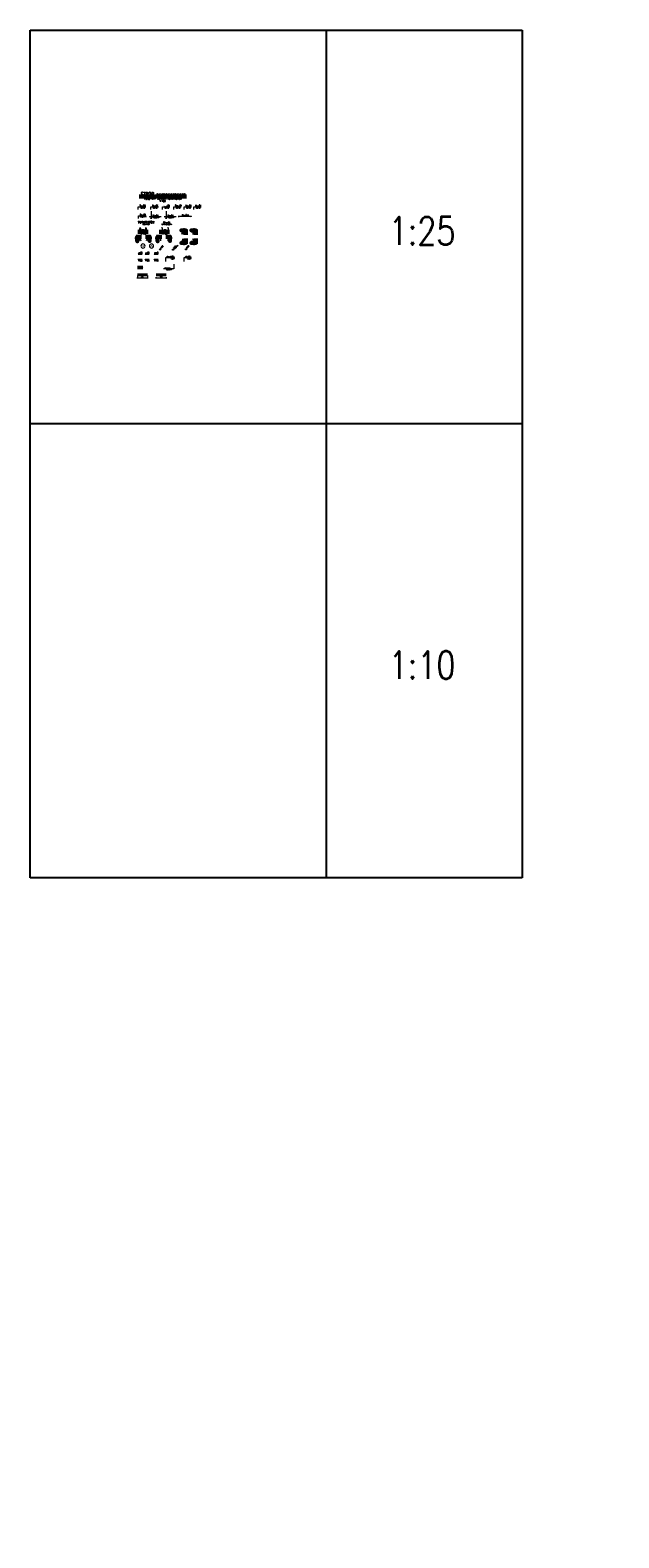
# Model space of a CAD drawing. Extents: x -1474 to 242612, y -5719 to 75879.
# Tile 1 of 13: x -1474 to 28129, y 0 to 75879. Entities that reach past the tile are written whole.
import ezdxf
from ezdxf import colors
from ezdxf.entities.mleader import LeaderData, LeaderLine
from ezdxf.enums import TextEntityAlignment as Align
from ezdxf.math import Vec2, Vec3

# ---------------------------------------------------------------- set-up
doc = ezdxf.new("R2010")
doc.units = 0
doc.header["$LTSCALE"] = 8
doc.header["$MEASUREMENT"] = 0
for name, color, linetype, lineweight in [('P-Linia1', 3, 'Continuous', 40), ('P-Linia2', 2, 'Continuous', 25), ('P-Linia3', 6, 'Continuous', 60), ('P-Linia4', 253, 'Continuous', 5), ('P-Linia5', 4, 'Continuous', 60), ('P-Opis', 1, 'Continuous', 18), ('P-Opis słupy', 30, 'Continuous', 9), ('P-Wymiar', 254, 'Continuous', 9), ('P-Zbrojenie', 4, 'Continuous', 50)]:
    doc.layers.add(name, color=color, linetype=linetype, lineweight=lineweight)
doc.styles.add('CDMSTYLE', font='simplex.shx', dxfattribs={"width": 0.8})
doc.styles.add('ROMANS', font='romans.shx', dxfattribs={"width": 0.7})
doc.styles.add('SIMPLEX', font='simplex.shx', dxfattribs={"width": 0.8})
doc.styles.add('STYLE10', font='arialbd.ttf')
doc.dimstyles.new('A25', dxfattribs={"dimscale": 27, "dimtxt": 1.75, "dimasz": 0.06, "dimexe": 0, "dimexo": 0, "dimgap": 1, "dimtad": 1, "dimdec": 4, "dimrnd": 0.1, "dimdsep": 46, "dimtxsty": 'ROMANS', "dimblk": '[[[[[[[[', "dimcen": 2, "dimdle": 2, "dimse1": 1, "dimse2": 1, "dimclrd": 256, "dimclrt": 1, "dimadec": 0, "dimazin": 0, "dimtfac": 1, "dimtdec": 4, "dimtix": 1, "dimtmove": 2, "dimatfit": 3, "dimldrblk": '[[[[[[[[', "dimfxl": 0, "dimtvp": 0.6, "dimtolj": 1, "dimlwd": -1, "dimarcsym": 0})
doc.dimstyles.new('C_1_20', dxfattribs={"dimscale": 0.1, "dimtxt": 400, "dimasz": 300, "dimexe": 300, "dimexo": 300, "dimgap": 140, "dimtad": 1, "dimdec": 1, "dimrnd": 1, "dimzin": 9, "dimtxsty": 'CDMSTYLE', "dimblk1": 'ARCHTICK', "dimblk2": 'ARCHTICK', "dimsah": 1, "dimcen": 600, "dimdle": 300, "dimclrd": 256, "dimclre": 256, "dimclrt": 1, "dimadec": 1, "dimazin": 2, "dimtfac": 1, "dimtdec": 1, "dimtix": 1, "dimtmove": 2, "dimatfit": 3, "dimfxl": 300, "dimtvp": 1, "dimtolj": 1, "dimtzin": 0, "dimlwd": -1, "dimlwe": -1, "dimarcsym": 0})

# ---------------------------------------------------------------- blocks, each defined once
blk = doc.blocks.new('_ArchTick')
at = {"color": 0, "linetype": 'ByBlock', "const_width": 0.15}
blk.add_lwpolyline([(-0.5, -0.5), (0.5, 0.5)], dxfattribs=at)
blk = doc.blocks.new('POZ')
at = {"layer": 'P-Linia4', "lineweight": 25}
blk.add_hatch(color=1, dxfattribs=at).paths.add_polyline_path([(-10585, -30733), (-10720, -30733), (-10652, -30824)])
for p, q in [((-10720, -30733), (-10652, -30824)), ((-10720, -30733), (-10585, -30733)), ((-10652, -30824), (-10585, -30733)), ((-10652, -30824), (-10652, -30824))]:
    blk.add_line(p, q, dxfattribs=at)
blk = doc.blocks.new('[[[[[[[[')
at = {"layer": 'P-Wymiar'}
for p, q in [((-13, -13), (13, 13)), ((0, 0), (-5, 0)), ((0, 18), (0, -18))]:
    blk.add_line(p, q, dxfattribs=at)
blk = doc.blocks.new('*D193')
at = {"layer": 'Defpoints', "color": 0, "transparency": 16777216}
for p in [(4863, 63561), (5363, 63561), (5363, 63412)]:
    blk.add_point(p, dxfattribs=at)
at = {"layer": 'P-Wymiar', "transparency": 16777216}
blk.add_line((4865, 63412), (5361, 63412), dxfattribs=at)
at = {"layer": 'P-Wymiar', "transparency": 16777216, "xscale": 1.62, "yscale": 1.62, "zscale": 1.62, "rotation": 180}
blk.add_blockref('[[[[[[[[', (4863, 63412), dxfattribs=at)
at = {"layer": 'P-Wymiar', "transparency": 16777216, "xscale": 1.62, "yscale": 1.62, "zscale": 1.62}
blk.add_blockref('[[[[[[[[', (5363, 63412), dxfattribs=at)
at = {"layer": 'P-Wymiar', "color": 1, "transparency": 16777216, "insert": (5113, 63463), "char_height": 47.2, "attachment_point": 5, "style": 'ROMANS'}
blk.add_mtext('\\A1;500', dxfattribs=at)
blk = doc.blocks.new('*D194')
at = {"layer": 'Defpoints', "color": 0, "transparency": 16777216}
for p in [(3919, 63561), (4419, 63561), (4419, 63417)]:
    blk.add_point(p, dxfattribs=at)
at = {"layer": 'P-Wymiar', "transparency": 16777216}
for p, q in [((3889, 63417), (4449, 63417)), ((3919, 63531), (3919, 63387)), ((4419, 63531), (4419, 63387))]:
    blk.add_line(p, q, dxfattribs=at)
at = {"layer": 'P-Wymiar', "transparency": 16777216, "xscale": 30, "yscale": 30, "zscale": 30, "rotation": 180}
blk.add_blockref('_ArchTick', (3919, 63417), dxfattribs=at)
at = {"layer": 'P-Wymiar', "transparency": 16777216, "xscale": 30, "yscale": 30, "zscale": 30}
blk.add_blockref('_ArchTick', (4419, 63417), dxfattribs=at)
at = {"layer": 'P-Wymiar', "color": 1, "transparency": 16777216, "insert": (4169, 63451), "char_height": 40, "attachment_point": 5, "style": 'CDMSTYLE'}
blk.add_mtext('\\A1;500', dxfattribs=at)

msp = doc.modelspace()

# ---------------------------------------------------------------- hatches: boundary and pattern name
at = {"layer": 'P-Linia4'}
h = msp.add_hatch(color=1, dxfattribs=at)
h.paths.add_polyline_path([(5686.49707, 64855.43588), (5707.90113, 64834.03181), (5729.3052, 64855.43588, 0.4142135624)])
h.paths.add_polyline_path([(5707.90113, 64834.03181), (5686.49707, 64812.62775, 0.4142135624), (5729.3052, 64812.62775)])
at = {"layer": 'P-Opis'}
h = msp.add_hatch(color=256, dxfattribs=at)
h.paths.add_polyline_path([(5044.31142, 64869.209), (5065.71548, 64847.80493), (5087.11955, 64869.209, 0.4142135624)])
h.paths.add_polyline_path([(5065.71548, 64847.80493), (5044.31142, 64826.40087, 0.4142135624), (5087.11955, 64826.40087)])
h = msp.add_hatch(color=256, dxfattribs=at)
h.paths.add_polyline_path([(6337.77656, 64869.70388), (6359.18062, 64848.29982), (6380.58469, 64869.70388, 0.4142135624)])
h.paths.add_polyline_path([(6359.18062, 64848.29982), (6337.77656, 64826.89575, 0.4142135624), (6380.58469, 64826.89575)])

# ---------------------------------------------------------------- linework, layer by layer
for p, q in [((-1474.27129, 75878.71132), (23271.69836, 75878.71132)), ((-1474.27129, 33210.17679), (-1474.27129, 75878.71132)), ((13410.56198, 75878.71132), (13410.56198, 33210.17679)), ((23271.69836, 75878.71132), (23271.69836, 33210.17679)), ((-1474.27129, 56076.12279), (23271.69836, 56076.12279)), ((23271.69836, 33210.17679), (-1474.27129, 33210.17679))]:
    msp.add_line(p, q)
at = {"layer": 'P-Linia1'}
for p, q in [((3918.50931, 63560.8695), (4418.50931, 63560.8695)), ((4863.05158, 63560.8695), (5363.05158, 63560.8695))]:
    msp.add_line(p, q, dxfattribs=at)
at = {"layer": 'P-Linia2', "color": 2}
for points in [[(5607.95502, 64429.43443, -1), (5756.61831, 64428.3943, -1)], [(6440.92885, 64429.43443, -1), (6589.59214, 64428.3943, -1)]]:
    msp.add_lwpolyline(points, format="xyb", close=True, dxfattribs=at)
at = {"layer": 'P-Linia3', "color": 6, "linetype": 'Continuous'}
for p, q in [((4014.43144, 67502.77084), (6387.32993, 67502.77084)), ((3936.3934, 65733.30213), (4462.75503, 65733.30213)), ((5007.15253, 65733.30213), (5533.51417, 65733.30213))]:
    msp.add_line(p, q, dxfattribs=at)
at = {"layer": 'P-Linia3', "color": 6, "flags": 128}
for points in [[(3864.23927, 65484.26778), (3912.83927, 65484.26778), (3888.53927, 65403.26778), (3912.83927, 65403.26778), (3912.83927, 65258.46979), (3912.83927, 65403.26778), (3937.13927, 65403.26778), (3912.83927, 65484.26778), (4127.19447, 65484.26778)], [(4583.37025, 65485.36633), (4534.77025, 65485.36633), (4559.07025, 65404.36633), (4534.77025, 65404.36633), (4534.77025, 65259.56835), (4534.77025, 65404.36633), (4510.47025, 65404.36633), (4534.77025, 65485.36633), (4320.41506, 65485.36633)], [(4884.05863, 65484.26778), (4932.65863, 65484.26778), (4908.35863, 65403.26778), (4932.65863, 65403.26778), (4932.65863, 65258.46979), (4932.65863, 65403.26778), (4956.95863, 65403.26778), (4932.65863, 65484.26778), (5147.01383, 65484.26778)], [(5603.18961, 65485.36633), (5554.58961, 65485.36633), (5578.88961, 65404.36633), (5554.58961, 65404.36633), (5554.58961, 65259.56835), (5554.58961, 65404.36633), (5530.28961, 65404.36633), (5554.58961, 65485.36633), (5340.23442, 65485.36633)], [(6348.91134, 65845.06706), (6348.91134, 65796.46706), (6267.91134, 65820.76706), (6267.91134, 65796.46706), (6123.11335, 65796.46706), (6267.91134, 65796.46706), (6267.91134, 65772.16706), (6348.91134, 65796.46706), (6348.91134, 65582.11187)], [(6350.00989, 65125.93608), (6350.00989, 65174.53608), (6269.00989, 65150.23608), (6269.00989, 65174.53608), (6124.21191, 65174.53608), (6269.00989, 65174.53608), (6269.00989, 65198.83608), (6350.00989, 65174.53608), (6350.00989, 65388.89127)], [(6849.15652, 65845.06706), (6849.15652, 65796.46706), (6768.15652, 65820.76706), (6768.15652, 65796.46706), (6623.35853, 65796.46706), (6768.15652, 65796.46706), (6768.15652, 65772.16706), (6849.15652, 65796.46706), (6849.15652, 65582.11187)], [(6850.25507, 65125.93608), (6850.25507, 65174.53608), (6769.25507, 65150.23608), (6769.25507, 65174.53608), (6624.45708, 65174.53608), (6769.25507, 65174.53608), (6769.25507, 65198.83608), (6850.25507, 65174.53608), (6850.25507, 65388.89127)]]:
    msp.add_lwpolyline(points, dxfattribs=at)
at = {"layer": 'P-Linia4'}
for p, q in [((4607.36685, 66773.6754), (4607.36685, 66375.7236)), ((4607.36685, 66773.6754), (4618.42127, 66717.33705)), ((5357.13572, 66773.6754), (5357.13572, 66375.7236)), ((5357.13572, 66773.6754), (5368.19015, 66717.33705)), ((4521.98281, 66490.5562), (4578.32116, 66501.61063)), ((5112.93968, 66490.5562), (4521.98281, 66490.5562)), ((4607.36685, 66375.7236), (4596.31242, 66432.06195)), ((5112.93968, 66490.5562), (5056.60133, 66479.50177)), ((5271.75168, 66490.5562), (5328.09003, 66501.61063)), ((5862.70855, 66490.5562), (5271.75168, 66490.5562)), ((5357.13572, 66375.7236), (5346.08129, 66432.06195)), ((5862.70855, 66490.5562), (5806.3702, 66479.50177)), ((5959.9369, 66492.34313), (6016.27525, 66503.39756)), ((6644.35484, 66492.34313), (5959.9369, 66492.34313)), ((6644.35484, 66492.34313), (6588.01649, 66481.2887)), ((3955.36961, 64602.26887), (4160.23985, 64602.26887)), ((3956.97575, 64650.14787), (4181.82695, 64650.14787)), ((4304.98727, 64602.26887), (4509.8575, 64602.26887)), ((4306.59341, 64650.14787), (4531.44461, 64650.14787)), ((4754.28573, 64602.26887), (4959.15597, 64602.26887)), ((4755.89187, 64650.14787), (4980.74308, 64650.14787)), ((5035.10746, 64817.19691), (5227.41854, 65009.50799)), ((5037.42564, 64876.09477), (5094.00532, 64819.5151)), ((5677.29311, 64803.42379), (5927.24171, 65053.37239)), ((5679.61129, 64862.32165), (5736.19097, 64805.74198)), ((6328.5726, 64817.6918), (6520.88368, 65010.00288)), ((6330.89079, 64876.58966), (6387.47046, 64820.00998)), ((3955.36961, 64353.52174), (4160.23985, 64353.52174)), ((3956.97575, 64305.64274), (4181.82695, 64305.64274)), ((4304.98727, 64353.52174), (4509.8575, 64353.52174)), ((4306.59341, 64305.64274), (4531.44461, 64305.64274)), ((4754.28573, 64353.52174), (4959.15597, 64353.52174)), ((4755.89187, 64305.64274), (4980.74308, 64305.64274))]:
    msp.add_line(p, q, dxfattribs=at)
at = {"layer": 'P-Linia4', "color": 2}
msp.add_line((4109.95846, 64004.97), (4184.95846, 63929.97), dxfattribs=at)
at = {"layer": 'P-Linia4', "ltscale": 0.05}
for points in [[(4301.10375, 65014.24467, 1), (4094.62191, 65014.24467, 1)], [(4732.58559, 65014.24467, 1), (4526.10375, 65014.24467, 1)]]:
    msp.add_lwpolyline(points, format="xyb", close=True, dxfattribs=at)
at = {"layer": 'P-Linia4'}
for centre in [(5065.71548, 64847.80493), (5707.90113, 64834.03181), (6359.18062, 64848.29982)]:
    msp.add_circle(centre, 30.26992, dxfattribs=at)
at = {"layer": 'P-Opis'}
for p, q in [((3978.8165, 64654.547), (4009.42527, 64654.547)), ((5099.0505, 64889.75299), (5114.69042, 64906.22357)), ((3978.8165, 64293.6773), (4009.42527, 64293.6773))]:
    msp.add_line(p, q, dxfattribs=at)
at = {"layer": 'P-Zbrojenie'}
for p, q in [((3922.21982, 63929.97), (4184.95846, 63929.97)), ((4184.95846, 63929.97), (4034.95846, 63929.97)), ((4184.95846, 63929.97), (4097.45846, 63929.97)), ((4184.95846, 63929.97), (4109.95846, 63929.97))]:
    msp.add_line(p, q, dxfattribs=at)

# ---------------------------------------------------------------- block references
at = {"layer": 'P-Linia4', "lineweight": 25, "xscale": 0.4387499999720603, "yscale": 0.4387499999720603, "zscale": 0.4387499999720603}
for p in [(8668.37214, 78126.2499), (9017.9898, 78126.2499), (9467.28826, 78126.2499)]:
    msp.add_blockref('POZ', p, dxfattribs=at)
at = {"layer": 'P-Linia4', "lineweight": 25, "xscale": -0.4387499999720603, "yscale": 0.438750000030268, "zscale": 0.43875, "rotation": 180}
for p in [(8668.37214, 50829.5407), (9017.9898, 50829.5407), (9467.28826, 50829.5407)]:
    msp.add_blockref('POZ', p, dxfattribs=at)

# ---------------------------------------------------------------- texts
at = {"layer": 'P-Linia1', "color": 3, "char_height": 65.625, "attachment_point": 4, "style": 'CDMSTYLE'}
for s, insert in [('{\\Fsimplex.shx|c238;S}z.-03', (4028.70427, 67049.43846)), ('{\\Fsimplex.shx|c238;B}z.-03', (4660.31059, 67049.43846)), ('{\\Fsimplex.shx|c238;Łw}.-0{\\Fsimplex.shx|c238;1}', (5249.69942, 67049.43846)), ('{\\Fsimplex.shx|c238;Scz}.-0{\\Fsimplex.shx|c238;1}', (5815.334, 67049.43846)), ('{\\Fsimplex.shx|c238;Wn}.-0{\\Fsimplex.shx|c238;1}', (6332.32323, 67049.43846)), ('{\\Fsimplex.shx|c238;Nz}.-0{\\Fsimplex.shx|c238;1}', (6826.83466, 67049.43846)), ('{\\Fsimplex.shx|c238;Pz.-01}', (4044.74607, 66595.32754)), ('{\\Fsimplex.shx|c238;Pz.-01}', (4682.76731, 66550.64644)), ('{\\Fsimplex.shx|c238;Sch.-01}', (5217.53866, 66201.9368)), ('{\\Fsimplex.shx|c238;Pz.-01}', (5432.53619, 66550.64644)), ('Pz.-01A', (6159.45152, 66567.66244))]:
    msp.add_mtext(s, dxfattribs=dict(at, insert=insert))
at = {"layer": 'P-Linia1', "color": 3, "linetype": 'Continuous', "insert": (5196.14938, 67407.0712), "char_height": 87.5, "width": 5194.9603294, "attachment_point": 5, "style": 'SIMPLEX'}
msp.add_mtext('Pz.C2-01- SCHEMAT KONSTRUKCJI', dxfattribs=at)
at = {"layer": 'P-Linia1', "color": 3, "linetype": 'Continuous', "char_height": 87.5, "attachment_point": 1, "style": 'SIMPLEX'}
for insert in [(5033.68879, 67322.16824), (4050.10708, 65701.44403), (5120.86622, 65701.44403)]:
    msp.add_mtext('1:100', dxfattribs=dict(at, insert=insert))
at = {"layer": 'P-Linia3', "color": 6, "style": 'SIMPLEX', "width": 0.8}
for s, p in [('A', (3982.98181, 65358.15392)), ('A', (4357.96105, 65359.25248)), ('1', (5002.80117, 65358.15392)), ('1', (5377.78041, 65359.25248)), ('A', (6136.95775, 65674.56625)), ('A', (6144.19322, 65296.7661)), ('1', (6637.20292, 65674.56625)), ('1', (6644.4384, 65296.7661))]:
    msp.add_text(s, height=175, dxfattribs=at).set_placement(p, align=Align.MIDDLE_LEFT)
at = {"layer": 'P-Linia3', "color": 6, "linetype": 'Continuous', "style": 'SIMPLEX'}
for s, insert, char_height, attachment_point in [('STROP {\\Fsimplex.shx|c238;xxxxxxxxxxxxx}', (5211.81051, 67630.50237), 175, 5), ('{\\Fsimplex.shx|c238;1:25}', (18235.22753, 65776.21506), 1400, 5), ('A-A', (3990.78554, 65865.51992), 175, 4), ('{\\Fsimplex.shx|c238;1}-{\\Fsimplex.shx|c238;1}', (5087.21401, 65865.51992), 175, 4), ('{\\Fsimplex.shx|c238;1:10}', (18235.22753, 43925.48017), 1400, 5)]:
    msp.add_mtext(s, dxfattribs=dict(at, insert=insert, char_height=char_height, attachment_point=attachment_point))
at = {"layer": 'P-Linia4', "color": 1, "lineweight": 25, "char_height": 43.875, "attachment_point": 4, "style": 'SIMPLEX'}
for s, insert in [('{\\Fsimplex.shx|c238;+} {\\Fsimplex.shx|c238;0,00}', (3978.8165, 64679.36685)), ('- 0,{\\Fsimplex.shx|c238;50}', (4328.43415, 64679.36685)), ('{\\Fsimplex.shx|c238;+} {\\Fsimplex.shx|c238;1,50}', (4777.73262, 64679.36685)), ('{\\Fsimplex.shx|c238;+} {\\Fsimplex.shx|c238;0,00}', (3978.8165, 64268.85745)), ('- 0,{\\Fsimplex.shx|c238;50}', (4328.43415, 64268.85745)), ('{\\Fsimplex.shx|c238;+} {\\Fsimplex.shx|c238;1,50}', (4777.73262, 64268.85745))]:
    msp.add_mtext(s, dxfattribs=dict(at, insert=insert))
at = {"layer": 'P-Linia5', "insert": (5652.00189, 63811.46186), "char_height": 40, "width": 912.8441454, "attachment_point": 9, "style": 'CDMSTYLE'}
msp.add_mtext('{\\Fsimplex.shx|c238;NR 14.}', dxfattribs=at)
at = {"layer": 'P-Opis', "linetype": 'Continuous', "ltscale": 0.05, "style": 'STYLE10'}
for s, p in [('3', (4197.86283, 65018.53039)), ('A', (4629.34467, 65018.53039))]:
    msp.add_text(s, height=110, dxfattribs=at).set_placement(p, align=Align.MIDDLE_CENTER)
at = {"layer": 'P-Opis', "char_height": 65.625, "attachment_point": 5, "style": 'CDMSTYLE'}
for s, insert in [('{\\Fsimplex.shx|c238;\\H0.6667x;\\C1;300x400}', (4187.13862, 66940.93539)), ('{\\Fsimplex.shx|c238;\\H0.6667x;\\C1;300x400}', (4805.90843, 66940.93539)), ('{\\Fsimplex.shx|c238;\\H0.6667x;\\C1;300x400}', (5395.29726, 66940.93539)), ('{\\Fsimplex.shx|c238;\\H0.6667x;\\C1;300x400}', (5960.93185, 66940.93539)), ('{\\Fsimplex.shx|c238;\\H0.6667x;\\C1;300x400}', (6477.92107, 66940.93539)), ('{\\Fsimplex.shx|c238;\\H0.6667x;\\C1;300x400}', (6972.43251, 66940.93539)), ('{\\Fsimplex.shx|c238;\\H0.6667x;\\C1;hp=200mm}', (4203.18041, 66486.82447)), ('{\\Fsimplex.shx|c238;\\H0.6667x;\\C1;hp=200mm}', (4841.20166, 66442.14337)), ('{\\Fsimplex.shx|c238;\\H0.6667x;\\C1;hp=200mm}', (5590.97053, 66442.14337)), ('{\\C7;22}', (5678.51113, 64430.34865)), ('{\\C7;22}', (6511.48496, 64430.34865))]:
    msp.add_mtext(s, dxfattribs=dict(at, insert=insert))
at = {"layer": 'P-Opis', "color": 1, "char_height": 43.75, "attachment_point": 2, "style": 'CDMSTYLE'}
for s, insert in [('ELEMENTY{\\Fsimplex.shx|c238; WIĘŹBY } DACHOWEJ\\P- WG PROJEKTU KONSTRUKCJI\\PDREWNIANEJ', (4351.07964, 66273.50122)), ('{\\Fsimplex.shx|c238;KLATKA SCHODOWA}', (5380.10478, 66125.62322))]:
    msp.add_mtext(s, dxfattribs=dict(at, insert=insert))
at = {"layer": 'P-Opis', "color": 1, "char_height": 37.5, "attachment_point": 4, "rotation": 45, "style": 'SIMPLEX'}
for s, insert in [('+ {\\Fsimplex.shx|c238;0,00}', (5081.06667, 64903.93172)), ('- 0,06\\Php=220mm', (5743.64012, 64869.7708)), ('+ 13,64', (6374.53181, 64904.42661))]:
    msp.add_mtext(s, dxfattribs=dict(at, insert=insert))
at = {"layer": 'P-Opis', "color": 1, "char_height": 40, "width": 912.8441454, "style": 'CDMSTYLE'}
for s, insert, attachment_point in [('STRZEMIONA\\P%%C6co100{\\Fsimplex.shx|c238;    } ', (5579.02917, 63810.65035), 9), ('#8co120', (5385.15388, 64491.36824), 1), ('{\\Fsimplex.shx|c238;4%%C6}', (6318.29859, 64491.36824), 1)]:
    msp.add_mtext(s, dxfattribs=dict(at, insert=insert, attachment_point=attachment_point))

# ---------------------------------------------------------------- dimensions: what is measured, and where the dimension line sits
at = {"layer": 'P-Wymiar'}
for base, p1, p2, dimstyle, picture, middle in [((4418.50931, 63416.95432), (3918.50931, 63560.8695), (4418.50931, 63560.8695), 'C_1_20', '*D194', (4168.50931, 63450.95432)), ((5363.05158, 63412.42474), (4863.05158, 63560.8695), (5363.05158, 63560.8695), 'A25', '*D193', (5113.05158, 63463.04974))]:
    dim = msp.add_linear_dim(base=base, p1=p1, p2=p2, dimstyle=dimstyle, dxfattribs=at)
    dim.commit()
    dim.dimension.update_dxf_attribs({"geometry": picture, "text_midpoint": middle})

# ---------------------------------------------------------------- leaders
at = {"layer": 'P-Opis słupy'}
ml = msp.add_multileader_mtext('Standard', dxfattribs=at)
ml.set_content('         ', color=256)
ml.set_leader_properties()
ml.build(insert=Vec2(0, 0))
ml.multileader.update_dxf_attribs({"arrow_head_size": 78})
ctx = ml.context
ctx.base_point, ctx.char_height, ctx.arrow_head_size, ctx.landing_gap_size, ctx.plane_origin = Vec3(75704.62451, 12147.86704), 2.6, 78, 1.3, Vec3(75778.95855, 10736.38629)
notes = []
notes.append((ctx, [(0, (0, 0, 0), (0, 0), (1, 0), 1, [])]))
ctx.mtext.insert, ctx.mtext.flow_direction = Vec3(75705.92451, 12149.16704), 5
at = {"layer": 'P-Wymiar'}
for points in [[(3962.55665, 66848.2812), (3962.55665, 66982.24444), (4349.98954, 66982.24444)], [(4594.16297, 66848.2812), (4594.16297, 66982.24444), (4981.9813, 66982.24444)], [(5183.5518, 66848.2812), (5183.5518, 66982.24444), (5550.9535, 66982.24444)], [(5749.18638, 66848.2812), (5749.18638, 66982.24444), (6116.58808, 66982.24444)], [(6266.17561, 66848.2812), (6266.17561, 66982.24444), (6633.5773, 66982.24444)], [(6760.68704, 66848.2812), (6760.68704, 66982.24444), (7128.08874, 66982.24444)], [(3978.59845, 66394.17028), (3978.59845, 66528.13352), (4366.03134, 66528.13352)], [(5749.27861, 64108.20778), (5749.27861, 63862.10711), (5225.58565, 63862.10711)], [(5343.8831, 64231.8535), (5343.8831, 64429.43443), (5607.95502, 64429.43443)], [(6277.02781, 64231.8535), (6277.02781, 64429.43443), (6440.92885, 64429.43443)]]:
    msp.add_leader(points, dimstyle='C_1_20', dxfattribs=at)
for ctx, leaders in notes:
    for number, flags, end, landing, length, lines in leaders:
        leader = LeaderData()
        leader.index, (leader.has_last_leader_line, leader.has_dogleg_vector, leader.attachment_direction) = number, flags
        leader.last_leader_point, leader.dogleg_vector, leader.dogleg_length = Vec3(end), Vec3(landing), length
        for number, points, colour, breaks in lines:
            line = LeaderLine()
            line.index, line.vertices, line.color, line.breaks = number, Vec3.list(points), colors.encode_raw_color(colour), breaks
            leader.lines.append(line)
        ctx.leaders.append(leader)

doc.saveas('drawing.dxf')
